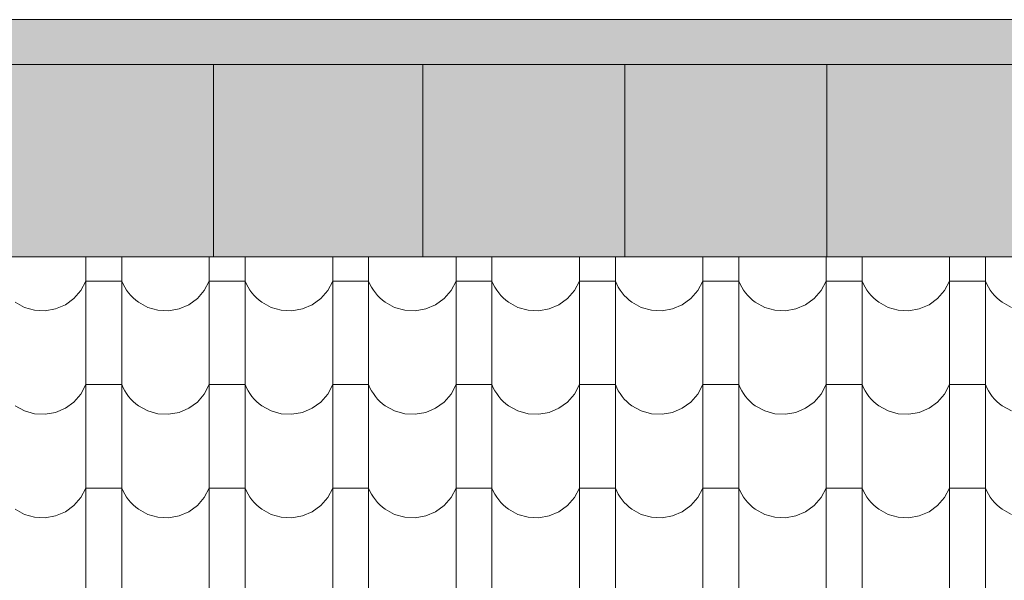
# Model space of a CAD drawing. Extents: x -547885 to -186295, y -25370 to 156194.
# Tile 243 of 256: x -363113 to -361796, y -17490 to -16740. Entities that reach past the tile are written whole.
import ezdxf

# ---------------------------------------------------------------- set-up
doc = ezdxf.new("R2010")
doc.units = 0
doc.header["$MEASUREMENT"] = 0
doc.linetypes.add('Dashed', pattern=[564.444447, 282.222223, -282.222223])
doc.layers.add('arch wypelnienia_Nr_Pióra__102', color=7, linetype='Continuous', lineweight=9, true_color=0xb4b4b4)
doc.layers.add('arch wypelnienia_Nr_Pióra__2', color=7, linetype='Continuous', lineweight=13, true_color=0x7f7f7f)
for name, color, linetype, lineweight in [('INWENT DACH_Nr_Pióra__21', 7, 'Continuous', 9), ('INWENT KONST. DREWNIANA_Nr_Pióra__21', 7, 'Continuous', 9), ('INWENT.ŚCIANY_Nr_Pióra__21', 7, 'Continuous', 9)]:
    doc.layers.add(name, color=color, linetype=linetype, lineweight=lineweight)

# ---------------------------------------------------------------- blocks, each defined once
blk = doc.blocks.new('*X1053')
at = {"layer": 'arch wypelnienia_Nr_Pióra__102', "linetype": 'Continuous'}
for p, q in [((-363024, -17056.9), (-363024, -17174)), ((-362976, -17056.9), (-362976, -17174)), ((-362859, -17056.9), (-362859, -17174)), ((-362811, -17056.9), (-362811, -17174)), ((-362694, -17056.9), (-362694, -17174)), ((-362646, -17056.9), (-362646, -17174)), ((-362529, -17056.9), (-362529, -17174)), ((-362481, -17056.9), (-362481, -17174)), ((-362364, -17056.9), (-362364, -17174)), ((-362316, -17056.9), (-362316, -17174)), ((-362199, -17056.9), (-362199, -17174)), ((-362151, -17056.9), (-362151, -17174)), ((-362034, -17056.9), (-362034, -17174)), ((-361986, -17056.9), (-361986, -17174)), ((-361869, -17056.9), (-361869, -17174)), ((-361821, -17056.9), (-361821, -17174)), ((-363030.7, -17102.1), (-363024, -17089.5)), ((-363000, -17089.5), (-363024, -17089.5)), ((-362976, -17089.5), (-363000, -17089.5)), ((-362976, -17089.5), (-362974.2, -17093.7)), ((-362865.7, -17102.1), (-362859, -17089.5)), ((-362835, -17089.5), (-362859, -17089.5)), ((-362811, -17089.5), (-362835, -17089.5)), ((-362811, -17089.5), (-362809.2, -17093.7)), ((-362700.7, -17102.1), (-362694, -17089.5)), ((-362670, -17089.5), (-362694, -17089.5)), ((-362646, -17089.5), (-362670, -17089.5)), ((-362646, -17089.5), (-362644.2, -17093.7)), ((-362535.7, -17102.1), (-362529, -17089.5)), ((-362505, -17089.5), (-362529, -17089.5)), ((-362481, -17089.5), (-362505, -17089.5)), ((-362481, -17089.5), (-362479.2, -17093.7)), ((-362370.7, -17102.1), (-362364, -17089.5)), ((-362340, -17089.5), (-362364, -17089.5)), ((-362316, -17089.5), (-362340, -17089.5)), ((-362316, -17089.5), (-362314.2, -17093.7)), ((-362205.7, -17102.1), (-362199, -17089.5)), ((-362175, -17089.5), (-362199, -17089.5)), ((-362151, -17089.5), (-362175, -17089.5)), ((-362151, -17089.5), (-362149.2, -17093.7)), ((-362040.7, -17102.1), (-362034, -17089.5)), ((-362010, -17089.5), (-362034, -17089.5)), ((-361986, -17089.5), (-362010, -17089.5)), ((-361986, -17089.5), (-361984.2, -17093.7)), ((-361875.7, -17102.1), (-361869, -17089.5)), ((-361845, -17089.5), (-361869, -17089.5)), ((-361821, -17089.5), (-361845, -17089.5)), ((-361821, -17089.5), (-361819.2, -17093.7)), ((-363040, -17112.8), (-363030.7, -17102.1)), ((-362974.2, -17093.7), (-362972, -17097.7)), ((-362972, -17097.7), (-362969.6, -17101.6)), ((-362969.6, -17101.6), (-362966.9, -17105.3)), ((-362875, -17112.8), (-362865.7, -17102.1)), ((-362809.2, -17093.7), (-362807, -17097.7)), ((-362807, -17097.7), (-362804.6, -17101.6)), ((-362804.6, -17101.6), (-362801.9, -17105.3)), ((-362710, -17112.8), (-362700.7, -17102.1)), ((-362644.2, -17093.7), (-362642, -17097.7)), ((-362642, -17097.7), (-362639.6, -17101.6)), ((-362639.6, -17101.6), (-362636.9, -17105.3)), ((-362545, -17112.8), (-362535.7, -17102.1)), ((-362479.2, -17093.7), (-362477, -17097.7)), ((-362477, -17097.7), (-362474.6, -17101.6)), ((-362474.6, -17101.6), (-362471.9, -17105.3)), ((-362380, -17112.8), (-362370.7, -17102.1)), ((-362314.2, -17093.7), (-362312, -17097.7)), ((-362312, -17097.7), (-362309.6, -17101.6)), ((-362309.6, -17101.6), (-362306.9, -17105.3)), ((-362215, -17112.8), (-362205.7, -17102.1)), ((-362149.2, -17093.7), (-362147, -17097.7)), ((-362147, -17097.7), (-362144.6, -17101.6)), ((-362144.6, -17101.6), (-362141.9, -17105.3)), ((-362050, -17112.8), (-362040.7, -17102.1)), ((-361984.2, -17093.7), (-361982, -17097.7)), ((-361982, -17097.7), (-361979.6, -17101.6)), ((-361979.6, -17101.6), (-361976.9, -17105.3)), ((-361885, -17112.8), (-361875.7, -17102.1)), ((-361819.2, -17093.7), (-361817, -17097.7)), ((-361817, -17097.7), (-361814.6, -17101.6)), ((-361814.6, -17101.6), (-361811.9, -17105.3)), ((-363051.5, -17121.1), (-363040, -17112.8)), ((-362966.9, -17105.3), (-362964, -17108.8)), ((-362964, -17108.8), (-362960.8, -17112)), ((-362960.8, -17112), (-362957.4, -17115)), ((-362957.4, -17115), (-362953.8, -17117.8)), ((-362886.5, -17121.1), (-362875, -17112.8)), ((-362801.9, -17105.3), (-362799, -17108.8)), ((-362799, -17108.8), (-362795.8, -17112)), ((-362795.8, -17112), (-362792.4, -17115)), ((-362792.4, -17115), (-362788.8, -17117.8)), ((-362721.5, -17121.1), (-362710, -17112.8)), ((-362636.9, -17105.3), (-362634, -17108.8)), ((-362634, -17108.8), (-362630.8, -17112)), ((-362630.8, -17112), (-362627.4, -17115)), ((-362627.4, -17115), (-362623.8, -17117.8)), ((-362556.5, -17121.1), (-362545, -17112.8)), ((-362471.9, -17105.3), (-362469, -17108.8)), ((-362469, -17108.8), (-362465.8, -17112)), ((-362465.8, -17112), (-362462.4, -17115)), ((-362462.4, -17115), (-362458.8, -17117.8)), ((-362391.5, -17121.1), (-362380, -17112.8)), ((-362306.9, -17105.3), (-362304, -17108.8)), ((-362304, -17108.8), (-362300.8, -17112)), ((-362300.8, -17112), (-362297.4, -17115)), ((-362297.4, -17115), (-362293.8, -17117.8)), ((-362226.5, -17121.1), (-362215, -17112.8)), ((-362141.9, -17105.3), (-362139, -17108.8)), ((-362139, -17108.8), (-362135.8, -17112)), ((-362135.8, -17112), (-362132.4, -17115)), ((-362132.4, -17115), (-362128.8, -17117.8)), ((-362061.5, -17121.1), (-362050, -17112.8)), ((-361976.9, -17105.3), (-361974, -17108.8)), ((-361974, -17108.8), (-361970.8, -17112)), ((-361970.8, -17112), (-361967.4, -17115)), ((-361967.4, -17115), (-361963.8, -17117.8)), ((-361896.5, -17121.1), (-361885, -17112.8)), ((-361811.9, -17105.3), (-361809, -17108.8)), ((-361809, -17108.8), (-361805.8, -17112)), ((-361805.8, -17112), (-361802.4, -17115)), ((-361802.4, -17115), (-361798.8, -17117.8)), ((-363118.8, -17117.8), (-363106.3, -17124.6)), ((-363106.3, -17124.6), (-363092.7, -17128.5)), ((-363092.7, -17128.5), (-363078.5, -17129.2)), ((-363078.5, -17129.2), (-363064.5, -17126.7)), ((-363064.5, -17126.7), (-363051.5, -17121.1)), ((-362953.8, -17117.8), (-362941.3, -17124.6)), ((-362941.3, -17124.6), (-362927.7, -17128.5)), ((-362927.7, -17128.5), (-362913.5, -17129.2)), ((-362913.5, -17129.2), (-362899.5, -17126.7)), ((-362899.5, -17126.7), (-362886.5, -17121.1)), ((-362788.8, -17117.8), (-362776.3, -17124.6)), ((-362776.3, -17124.6), (-362762.7, -17128.5)), ((-362762.7, -17128.5), (-362748.5, -17129.2)), ((-362748.5, -17129.2), (-362734.5, -17126.7)), ((-362734.5, -17126.7), (-362721.5, -17121.1)), ((-362623.8, -17117.8), (-362611.3, -17124.6)), ((-362611.3, -17124.6), (-362597.7, -17128.5)), ((-362597.7, -17128.5), (-362583.5, -17129.2)), ((-362583.5, -17129.2), (-362569.5, -17126.7)), ((-362569.5, -17126.7), (-362556.5, -17121.1)), ((-362458.8, -17117.8), (-362446.3, -17124.6)), ((-362446.3, -17124.6), (-362432.7, -17128.5)), ((-362432.7, -17128.5), (-362418.5, -17129.2)), ((-362418.5, -17129.2), (-362404.5, -17126.7)), ((-362404.5, -17126.7), (-362391.5, -17121.1)), ((-362293.8, -17117.8), (-362281.3, -17124.6)), ((-362281.3, -17124.6), (-362267.7, -17128.5)), ((-362267.7, -17128.5), (-362253.5, -17129.2)), ((-362253.5, -17129.2), (-362239.5, -17126.7)), ((-362239.5, -17126.7), (-362226.5, -17121.1)), ((-362128.8, -17117.8), (-362116.3, -17124.6)), ((-362116.3, -17124.6), (-362102.7, -17128.5)), ((-362102.7, -17128.5), (-362088.5, -17129.2)), ((-362088.5, -17129.2), (-362074.5, -17126.7)), ((-362074.5, -17126.7), (-362061.5, -17121.1)), ((-361963.8, -17117.8), (-361951.3, -17124.6)), ((-361951.3, -17124.6), (-361937.7, -17128.5)), ((-361937.7, -17128.5), (-361923.5, -17129.2)), ((-361923.5, -17129.2), (-361909.5, -17126.7)), ((-361909.5, -17126.7), (-361896.5, -17121.1)), ((-361798.8, -17117.8), (-361786.3, -17124.6)), ((-363024, -17174), (-363024, -17312.5)), ((-362976, -17174), (-362976, -17312.5)), ((-362859, -17174), (-362859, -17312.5)), ((-362811, -17174), (-362811, -17312.5)), ((-362694, -17174), (-362694, -17312.5)), ((-362646, -17174), (-362646, -17312.5)), ((-362529, -17174), (-362529, -17312.5)), ((-362481, -17174), (-362481, -17312.5)), ((-362364, -17174), (-362364, -17312.5)), ((-362316, -17174), (-362316, -17312.5)), ((-362199, -17174), (-362199, -17312.5)), ((-362151, -17174), (-362151, -17312.5)), ((-362034, -17174), (-362034, -17312.5)), ((-361986, -17174), (-361986, -17312.5)), ((-361869, -17174), (-361869, -17312.5)), ((-361821, -17174), (-361821, -17312.5)), ((-363030.7, -17240.6), (-363024, -17228)), ((-363000, -17228), (-363024, -17228)), ((-362976, -17228), (-363000, -17228)), ((-362976, -17228), (-362974.2, -17232.2)), ((-362974.2, -17232.2), (-362972, -17236.2)), ((-362865.7, -17240.6), (-362859, -17228)), ((-362835, -17228), (-362859, -17228)), ((-362811, -17228), (-362835, -17228)), ((-362811, -17228), (-362809.2, -17232.2)), ((-362809.2, -17232.2), (-362807, -17236.2)), ((-362700.7, -17240.6), (-362694, -17228)), ((-362670, -17228), (-362694, -17228)), ((-362646, -17228), (-362670, -17228)), ((-362646, -17228), (-362644.2, -17232.2)), ((-362644.2, -17232.2), (-362642, -17236.2)), ((-362535.7, -17240.6), (-362529, -17228)), ((-362505, -17228), (-362529, -17228)), ((-362481, -17228), (-362505, -17228)), ((-362481, -17228), (-362479.2, -17232.2)), ((-362479.2, -17232.2), (-362477, -17236.2)), ((-362370.7, -17240.6), (-362364, -17228)), ((-362340, -17228), (-362364, -17228)), ((-362316, -17228), (-362340, -17228)), ((-362316, -17228), (-362314.2, -17232.2)), ((-362314.2, -17232.2), (-362312, -17236.2)), ((-362205.7, -17240.6), (-362199, -17228)), ((-362175, -17228), (-362199, -17228)), ((-362151, -17228), (-362175, -17228)), ((-362151, -17228), (-362149.2, -17232.2)), ((-362149.2, -17232.2), (-362147, -17236.2)), ((-362040.7, -17240.6), (-362034, -17228)), ((-362010, -17228), (-362034, -17228)), ((-361986, -17228), (-362010, -17228)), ((-361986, -17228), (-361984.2, -17232.2)), ((-361984.2, -17232.2), (-361982, -17236.2)), ((-361875.7, -17240.6), (-361869, -17228)), ((-361845, -17228), (-361869, -17228)), ((-361821, -17228), (-361845, -17228)), ((-361821, -17228), (-361819.2, -17232.2)), ((-361819.2, -17232.2), (-361817, -17236.2)), ((-363040, -17251.3), (-363030.7, -17240.6)), ((-362972, -17236.2), (-362969.6, -17240.1)), ((-362969.6, -17240.1), (-362966.9, -17243.8)), ((-362966.9, -17243.8), (-362964, -17247.3)), ((-362964, -17247.3), (-362960.8, -17250.5)), ((-362875, -17251.3), (-362865.7, -17240.6)), ((-362807, -17236.2), (-362804.6, -17240.1)), ((-362804.6, -17240.1), (-362801.9, -17243.8)), ((-362801.9, -17243.8), (-362799, -17247.3)), ((-362799, -17247.3), (-362795.8, -17250.5)), ((-362710, -17251.3), (-362700.7, -17240.6)), ((-362642, -17236.2), (-362639.6, -17240.1)), ((-362639.6, -17240.1), (-362636.9, -17243.8)), ((-362636.9, -17243.8), (-362634, -17247.3)), ((-362634, -17247.3), (-362630.8, -17250.5)), ((-362545, -17251.3), (-362535.7, -17240.6)), ((-362477, -17236.2), (-362474.6, -17240.1)), ((-362474.6, -17240.1), (-362471.9, -17243.8)), ((-362471.9, -17243.8), (-362469, -17247.3)), ((-362469, -17247.3), (-362465.8, -17250.5)), ((-362380, -17251.3), (-362370.7, -17240.6)), ((-362312, -17236.2), (-362309.6, -17240.1)), ((-362309.6, -17240.1), (-362306.9, -17243.8)), ((-362306.9, -17243.8), (-362304, -17247.3)), ((-362304, -17247.3), (-362300.8, -17250.5)), ((-362215, -17251.3), (-362205.7, -17240.6)), ((-362147, -17236.2), (-362144.6, -17240.1)), ((-362144.6, -17240.1), (-362141.9, -17243.8)), ((-362141.9, -17243.8), (-362139, -17247.3)), ((-362139, -17247.3), (-362135.8, -17250.5)), ((-362050, -17251.3), (-362040.7, -17240.6)), ((-361982, -17236.2), (-361979.6, -17240.1)), ((-361979.6, -17240.1), (-361976.9, -17243.8)), ((-361976.9, -17243.8), (-361974, -17247.3)), ((-361974, -17247.3), (-361970.8, -17250.5)), ((-361885, -17251.3), (-361875.7, -17240.6)), ((-361817, -17236.2), (-361814.6, -17240.1)), ((-361814.6, -17240.1), (-361811.9, -17243.8)), ((-361811.9, -17243.8), (-361809, -17247.3)), ((-361809, -17247.3), (-361805.8, -17250.5)), ((-363118.8, -17256.3), (-363106.3, -17263.1)), ((-363064.5, -17265.2), (-363051.5, -17259.6)), ((-363051.5, -17259.6), (-363040, -17251.3)), ((-362960.8, -17250.5), (-362957.4, -17253.5)), ((-362957.4, -17253.5), (-362953.8, -17256.3)), ((-362953.8, -17256.3), (-362941.3, -17263.1)), ((-362899.5, -17265.2), (-362886.5, -17259.6)), ((-362886.5, -17259.6), (-362875, -17251.3)), ((-362795.8, -17250.5), (-362792.4, -17253.5)), ((-362792.4, -17253.5), (-362788.8, -17256.3)), ((-362788.8, -17256.3), (-362776.3, -17263.1)), ((-362734.5, -17265.2), (-362721.5, -17259.6)), ((-362721.5, -17259.6), (-362710, -17251.3)), ((-362630.8, -17250.5), (-362627.4, -17253.5)), ((-362627.4, -17253.5), (-362623.8, -17256.3)), ((-362623.8, -17256.3), (-362611.3, -17263.1)), ((-362569.5, -17265.2), (-362556.5, -17259.6)), ((-362556.5, -17259.6), (-362545, -17251.3)), ((-362465.8, -17250.5), (-362462.4, -17253.5)), ((-362462.4, -17253.5), (-362458.8, -17256.3)), ((-362458.8, -17256.3), (-362446.3, -17263.1)), ((-362404.5, -17265.2), (-362391.5, -17259.6)), ((-362391.5, -17259.6), (-362380, -17251.3)), ((-362300.8, -17250.5), (-362297.4, -17253.5)), ((-362297.4, -17253.5), (-362293.8, -17256.3)), ((-362293.8, -17256.3), (-362281.3, -17263.1)), ((-362239.5, -17265.2), (-362226.5, -17259.6)), ((-362226.5, -17259.6), (-362215, -17251.3)), ((-362135.8, -17250.5), (-362132.4, -17253.5)), ((-362132.4, -17253.5), (-362128.8, -17256.3)), ((-362128.8, -17256.3), (-362116.3, -17263.1)), ((-362074.5, -17265.2), (-362061.5, -17259.6)), ((-362061.5, -17259.6), (-362050, -17251.3)), ((-361970.8, -17250.5), (-361967.4, -17253.5)), ((-361967.4, -17253.5), (-361963.8, -17256.3)), ((-361963.8, -17256.3), (-361951.3, -17263.1)), ((-361909.5, -17265.2), (-361896.5, -17259.6)), ((-361896.5, -17259.6), (-361885, -17251.3)), ((-361805.8, -17250.5), (-361802.4, -17253.5)), ((-361802.4, -17253.5), (-361798.8, -17256.3)), ((-361798.8, -17256.3), (-361786.3, -17263.1)), ((-363106.3, -17263.1), (-363092.7, -17267)), ((-363092.7, -17267), (-363078.5, -17267.7)), ((-363078.5, -17267.7), (-363064.5, -17265.2)), ((-362941.3, -17263.1), (-362927.7, -17267)), ((-362927.7, -17267), (-362913.5, -17267.7)), ((-362913.5, -17267.7), (-362899.5, -17265.2)), ((-362776.3, -17263.1), (-362762.7, -17267)), ((-362762.7, -17267), (-362748.5, -17267.7)), ((-362748.5, -17267.7), (-362734.5, -17265.2)), ((-362611.3, -17263.1), (-362597.7, -17267)), ((-362597.7, -17267), (-362583.5, -17267.7)), ((-362583.5, -17267.7), (-362569.5, -17265.2)), ((-362446.3, -17263.1), (-362432.7, -17267)), ((-362432.7, -17267), (-362418.5, -17267.7)), ((-362418.5, -17267.7), (-362404.5, -17265.2)), ((-362281.3, -17263.1), (-362267.7, -17267)), ((-362267.7, -17267), (-362253.5, -17267.7)), ((-362253.5, -17267.7), (-362239.5, -17265.2)), ((-362116.3, -17263.1), (-362102.7, -17267)), ((-362102.7, -17267), (-362088.5, -17267.7)), ((-362088.5, -17267.7), (-362074.5, -17265.2)), ((-361951.3, -17263.1), (-361937.7, -17267)), ((-361937.7, -17267), (-361923.5, -17267.7)), ((-361923.5, -17267.7), (-361909.5, -17265.2)), ((-363024, -17312.5), (-363024, -17451)), ((-362976, -17312.5), (-362976, -17451)), ((-362859, -17312.5), (-362859, -17451)), ((-362811, -17312.5), (-362811, -17451)), ((-362694, -17312.5), (-362694, -17451)), ((-362646, -17312.5), (-362646, -17451)), ((-362529, -17312.5), (-362529, -17451)), ((-362481, -17312.5), (-362481, -17451)), ((-362364, -17312.5), (-362364, -17451)), ((-362316, -17312.5), (-362316, -17451)), ((-362199, -17312.5), (-362199, -17451)), ((-362151, -17312.5), (-362151, -17451)), ((-362034, -17312.5), (-362034, -17451)), ((-361986, -17312.5), (-361986, -17451)), ((-361869, -17312.5), (-361869, -17451)), ((-361821, -17312.5), (-361821, -17451)), ((-363030.7, -17379.1), (-363024, -17366.5)), ((-363000, -17366.5), (-363024, -17366.5)), ((-362976, -17366.5), (-363000, -17366.5)), ((-362976, -17366.5), (-362974.2, -17370.7)), ((-362865.7, -17379.1), (-362859, -17366.5)), ((-362835, -17366.5), (-362859, -17366.5)), ((-362811, -17366.5), (-362835, -17366.5)), ((-362811, -17366.5), (-362809.2, -17370.7)), ((-362700.7, -17379.1), (-362694, -17366.5)), ((-362670, -17366.5), (-362694, -17366.5)), ((-362646, -17366.5), (-362670, -17366.5)), ((-362646, -17366.5), (-362644.2, -17370.7)), ((-362535.7, -17379.1), (-362529, -17366.5)), ((-362505, -17366.5), (-362529, -17366.5)), ((-362481, -17366.5), (-362505, -17366.5)), ((-362481, -17366.5), (-362479.2, -17370.7)), ((-362370.7, -17379.1), (-362364, -17366.5)), ((-362340, -17366.5), (-362364, -17366.5)), ((-362316, -17366.5), (-362340, -17366.5)), ((-362316, -17366.5), (-362314.2, -17370.7)), ((-362205.7, -17379.1), (-362199, -17366.5)), ((-362175, -17366.5), (-362199, -17366.5)), ((-362151, -17366.5), (-362175, -17366.5)), ((-362151, -17366.5), (-362149.2, -17370.7)), ((-362040.7, -17379.1), (-362034, -17366.5)), ((-362010, -17366.5), (-362034, -17366.5)), ((-361986, -17366.5), (-362010, -17366.5)), ((-361986, -17366.5), (-361984.2, -17370.7)), ((-361875.7, -17379.1), (-361869, -17366.5)), ((-361845, -17366.5), (-361869, -17366.5)), ((-361821, -17366.5), (-361845, -17366.5)), ((-361821, -17366.5), (-361819.2, -17370.7)), ((-363040, -17389.8), (-363030.7, -17379.1)), ((-362974.2, -17370.7), (-362972, -17374.7)), ((-362972, -17374.7), (-362969.6, -17378.6)), ((-362969.6, -17378.6), (-362966.9, -17382.3)), ((-362875, -17389.8), (-362865.7, -17379.1)), ((-362809.2, -17370.7), (-362807, -17374.7)), ((-362807, -17374.7), (-362804.6, -17378.6)), ((-362804.6, -17378.6), (-362801.9, -17382.3)), ((-362710, -17389.8), (-362700.7, -17379.1)), ((-362644.2, -17370.7), (-362642, -17374.7)), ((-362642, -17374.7), (-362639.6, -17378.6)), ((-362639.6, -17378.6), (-362636.9, -17382.3)), ((-362545, -17389.8), (-362535.7, -17379.1)), ((-362479.2, -17370.7), (-362477, -17374.7)), ((-362477, -17374.7), (-362474.6, -17378.6)), ((-362474.6, -17378.6), (-362471.9, -17382.3)), ((-362380, -17389.8), (-362370.7, -17379.1)), ((-362314.2, -17370.7), (-362312, -17374.7)), ((-362312, -17374.7), (-362309.6, -17378.6)), ((-362309.6, -17378.6), (-362306.9, -17382.3)), ((-362215, -17389.8), (-362205.7, -17379.1)), ((-362149.2, -17370.7), (-362147, -17374.7)), ((-362147, -17374.7), (-362144.6, -17378.6)), ((-362144.6, -17378.6), (-362141.9, -17382.3)), ((-362050, -17389.8), (-362040.7, -17379.1)), ((-361984.2, -17370.7), (-361982, -17374.7)), ((-361982, -17374.7), (-361979.6, -17378.6)), ((-361979.6, -17378.6), (-361976.9, -17382.3)), ((-361885, -17389.8), (-361875.7, -17379.1)), ((-361819.2, -17370.7), (-361817, -17374.7)), ((-361817, -17374.7), (-361814.6, -17378.6)), ((-361814.6, -17378.6), (-361811.9, -17382.3)), ((-363051.5, -17398.1), (-363040, -17389.8)), ((-362966.9, -17382.3), (-362964, -17385.8)), ((-362964, -17385.8), (-362960.8, -17389)), ((-362960.8, -17389), (-362957.4, -17392)), ((-362957.4, -17392), (-362953.8, -17394.8)), ((-362886.5, -17398.1), (-362875, -17389.8)), ((-362801.9, -17382.3), (-362799, -17385.8)), ((-362799, -17385.8), (-362795.8, -17389)), ((-362795.8, -17389), (-362792.4, -17392)), ((-362792.4, -17392), (-362788.8, -17394.8)), ((-362721.5, -17398.1), (-362710, -17389.8)), ((-362636.9, -17382.3), (-362634, -17385.8)), ((-362634, -17385.8), (-362630.8, -17389)), ((-362630.8, -17389), (-362627.4, -17392)), ((-362627.4, -17392), (-362623.8, -17394.8)), ((-362556.5, -17398.1), (-362545, -17389.8)), ((-362471.9, -17382.3), (-362469, -17385.8)), ((-362469, -17385.8), (-362465.8, -17389)), ((-362465.8, -17389), (-362462.4, -17392)), ((-362462.4, -17392), (-362458.8, -17394.8)), ((-362391.5, -17398.1), (-362380, -17389.8)), ((-362306.9, -17382.3), (-362304, -17385.8)), ((-362304, -17385.8), (-362300.8, -17389)), ((-362300.8, -17389), (-362297.4, -17392)), ((-362297.4, -17392), (-362293.8, -17394.8)), ((-362226.5, -17398.1), (-362215, -17389.8)), ((-362141.9, -17382.3), (-362139, -17385.8)), ((-362139, -17385.8), (-362135.8, -17389)), ((-362135.8, -17389), (-362132.4, -17392)), ((-362132.4, -17392), (-362128.8, -17394.8)), ((-362061.5, -17398.1), (-362050, -17389.8)), ((-361976.9, -17382.3), (-361974, -17385.8)), ((-361974, -17385.8), (-361970.8, -17389)), ((-361970.8, -17389), (-361967.4, -17392)), ((-361967.4, -17392), (-361963.8, -17394.8)), ((-361896.5, -17398.1), (-361885, -17389.8)), ((-361811.9, -17382.3), (-361809, -17385.8)), ((-361809, -17385.8), (-361805.8, -17389)), ((-361805.8, -17389), (-361802.4, -17392)), ((-361802.4, -17392), (-361798.8, -17394.8)), ((-363118.8, -17394.8), (-363106.3, -17401.6)), ((-363106.3, -17401.6), (-363092.7, -17405.5)), ((-363092.7, -17405.5), (-363078.5, -17406.2)), ((-363078.5, -17406.2), (-363064.5, -17403.7)), ((-363064.5, -17403.7), (-363051.5, -17398.1)), ((-362953.8, -17394.8), (-362941.3, -17401.6)), ((-362941.3, -17401.6), (-362927.7, -17405.5)), ((-362927.7, -17405.5), (-362913.5, -17406.2)), ((-362913.5, -17406.2), (-362899.5, -17403.7)), ((-362899.5, -17403.7), (-362886.5, -17398.1)), ((-362788.8, -17394.8), (-362776.3, -17401.6)), ((-362776.3, -17401.6), (-362762.7, -17405.5)), ((-362762.7, -17405.5), (-362748.5, -17406.2)), ((-362748.5, -17406.2), (-362734.5, -17403.7)), ((-362734.5, -17403.7), (-362721.5, -17398.1)), ((-362623.8, -17394.8), (-362611.3, -17401.6)), ((-362611.3, -17401.6), (-362597.7, -17405.5)), ((-362597.7, -17405.5), (-362583.5, -17406.2)), ((-362583.5, -17406.2), (-362569.5, -17403.7)), ((-362569.5, -17403.7), (-362556.5, -17398.1)), ((-362458.8, -17394.8), (-362446.3, -17401.6)), ((-362446.3, -17401.6), (-362432.7, -17405.5)), ((-362432.7, -17405.5), (-362418.5, -17406.2)), ((-362418.5, -17406.2), (-362404.5, -17403.7)), ((-362404.5, -17403.7), (-362391.5, -17398.1)), ((-362293.8, -17394.8), (-362281.3, -17401.6)), ((-362281.3, -17401.6), (-362267.7, -17405.5)), ((-362267.7, -17405.5), (-362253.5, -17406.2)), ((-362253.5, -17406.2), (-362239.5, -17403.7)), ((-362239.5, -17403.7), (-362226.5, -17398.1)), ((-362128.8, -17394.8), (-362116.3, -17401.6)), ((-362116.3, -17401.6), (-362102.7, -17405.5)), ((-362102.7, -17405.5), (-362088.5, -17406.2)), ((-362088.5, -17406.2), (-362074.5, -17403.7)), ((-362074.5, -17403.7), (-362061.5, -17398.1)), ((-361963.8, -17394.8), (-361951.3, -17401.6)), ((-361951.3, -17401.6), (-361937.7, -17405.5)), ((-361937.7, -17405.5), (-361923.5, -17406.2)), ((-361923.5, -17406.2), (-361909.5, -17403.7)), ((-361909.5, -17403.7), (-361896.5, -17398.1)), ((-361798.8, -17394.8), (-361786.3, -17401.6)), ((-363024, -17451), (-363024, -17589.5)), ((-362976, -17451), (-362976, -17589.5)), ((-362859, -17451), (-362859, -17589.5)), ((-362811, -17451), (-362811, -17589.5)), ((-362694, -17451), (-362694, -17589.5)), ((-362646, -17451), (-362646, -17589.5)), ((-362529, -17451), (-362529, -17589.5)), ((-362481, -17451), (-362481, -17589.5)), ((-362364, -17451), (-362364, -17589.5)), ((-362316, -17451), (-362316, -17589.5)), ((-362199, -17451), (-362199, -17589.5)), ((-362151, -17451), (-362151, -17589.5)), ((-362034, -17451), (-362034, -17589.5)), ((-361986, -17451), (-361986, -17589.5)), ((-361869, -17451), (-361869, -17589.5)), ((-361821, -17451), (-361821, -17589.5))]:
    blk.add_line(p, q, dxfattribs=at)
blk = doc.blocks.new('Wypełnienie_1')
at = {"layer": 'arch wypelnienia_Nr_Pióra__102', "linetype": 'Dashed'}
blk.add_blockref('*X1053', (0, 0), dxfattribs=at)

msp = doc.modelspace()

# ---------------------------------------------------------------- hatches: boundary and pattern name
at = {"layer": 'arch wypelnienia_Nr_Pióra__2', "linetype": 'Continuous'}
msp.add_hatch(color=256, dxfattribs=at).paths.add_polyline_path([(-363723.3, -16799.6), (-363663.3, -16799.6), (-363663.3, -17056.9), (-360763.3, -17056.9), (-360763.3, -16799.6), (-360763.3, -16739.6), (-363723.3, -16739.6)], flags=0)

# ---------------------------------------------------------------- linework, layer by layer
at = {"layer": 'INWENT DACH_Nr_Pióra__21', "linetype": 'Continuous'}
for p, q in [((-363723.3, -16739.6), (-360763.3, -16739.6)), ((-363723.3, -16799.6), (-360763.3, -16799.6))]:
    msp.add_line(p, q, dxfattribs=at)
at = {"layer": 'INWENT KONST. DREWNIANA_Nr_Pióra__21', "linetype": 'Continuous'}
msp.add_line((-366883.3, -17056.9), (-351903.3, -17056.9), dxfattribs=at)
at = {"layer": 'INWENT.ŚCIANY_Nr_Pióra__21', "linetype": 'Continuous'}
for p, q in [((-362853.3, -16799.6), (-362853.3, -17056.9)), ((-362573.3, -16799.6), (-362573.3, -17056.9)), ((-362303.3, -16799.6), (-362303.3, -17056.9)), ((-362033.3, -16799.6), (-362033.3, -17056.9))]:
    msp.add_line(p, q, dxfattribs=at)

# ---------------------------------------------------------------- block references
at = {"layer": 'arch wypelnienia_Nr_Pióra__102', "linetype": 'Dashed'}
msp.add_blockref('Wypełnienie_1', (0, 0), dxfattribs=at)

doc.saveas('drawing.dxf')
